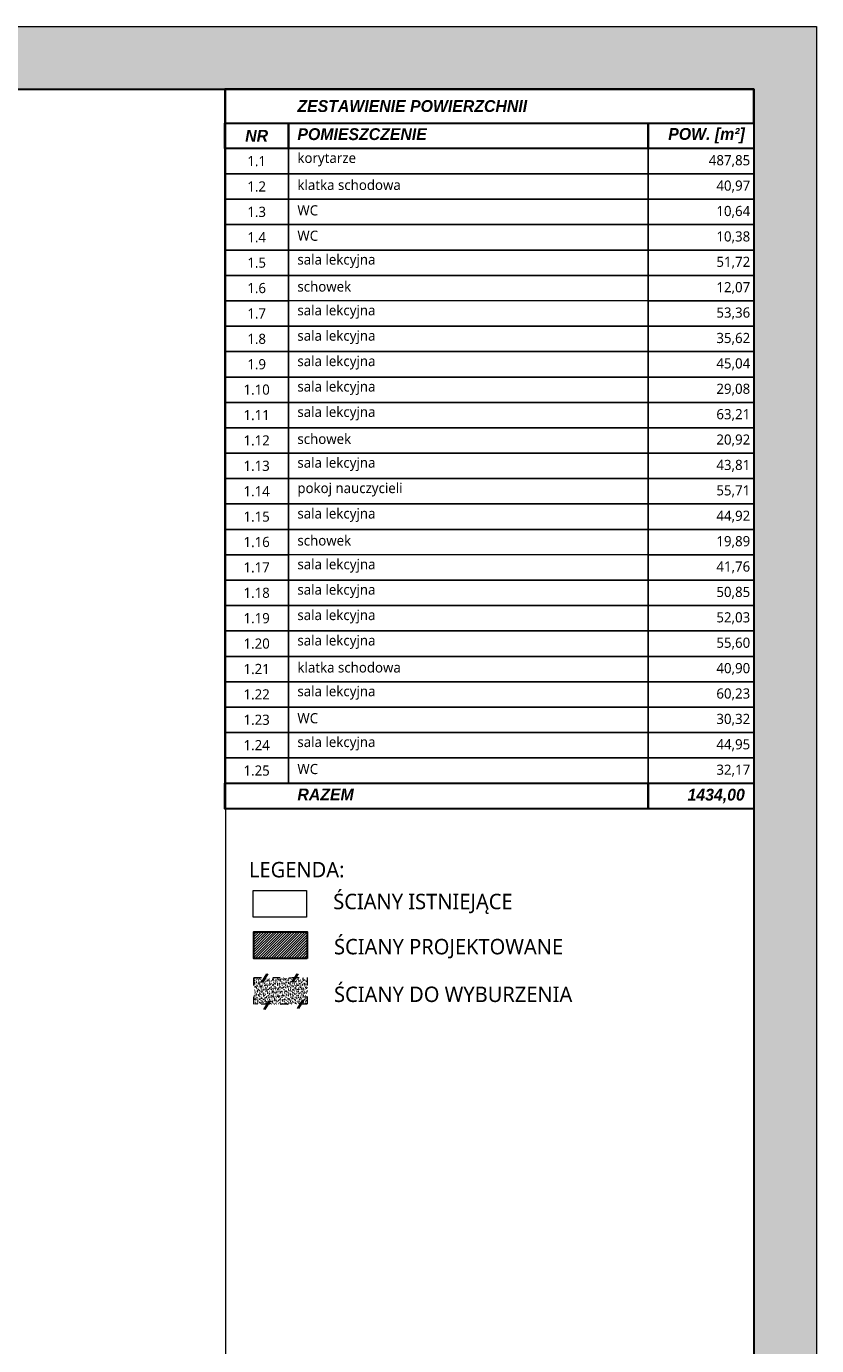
# Model space of a CAD drawing. Header units: millimetres. Extents: x 80301 to 146489, y -78581 to -28273.
# Tile 41 of 135: x 101474 to 102732, y -64436 to -62336. Entities that reach past the tile are written whole.
import ezdxf

# ---------------------------------------------------------------- set-up
doc = ezdxf.new("R2010")
doc.units = ezdxf.units.MM
doc.linetypes.add('ACAD_ISO03W100', pattern=[30, 12, -18])
doc.layers.get('0').update_dxf_attribs({"lineweight": 0})
for name, color, linetype, lineweight in [('A-opisram.ART', 250, 'Continuous', 0), ('opis..KF', 250, 'Continuous', 15), ('zmiany..KF', 240, 'Continuous', 9), ('ściana pro..KF', 222, 'Continuous', 30), ('ściany ist..KF', 61, 'Continuous', 5)]:
    doc.layers.add(name, color=color, linetype=linetype, lineweight=lineweight)
doc.layers.add('A-pomocram.ART', color=254, linetype='Continuous', lineweight=0, plot=False)
doc.layers.add('A-przekrycieram.ART', color=7, linetype='Continuous', lineweight=0, true_color=0xffffff)
doc.layers.add('wypełnienie 2', color=7, linetype='Continuous', lineweight=0, true_color=0x363636)
doc.styles.add('ARCH', font='segoeuil.ttf')

# ---------------------------------------------------------------- blocks, each defined once
blk = doc.blocks.new('*U1234')
at = {"layer": 'A-przekrycieram.ART'}
h = blk.add_hatch(color=256, dxfattribs=at)
h.dxf.hatch_style = 1
h.paths.add_polyline_path([(0, 4200), (8500, 4200), (8500, 0), (0, 0)])
h.paths.add_polyline_path([(200, 4100), (8400, 4100), (8400, 100), (200, 100)], flags=16)
at = {"layer": 'A-opisram.ART'}
blk.add_line((7559.44, 100), (7559.44, 4100), dxfattribs=at)
at = {"layer": 'A-opisram.ART', "lineweight": 30}
blk.add_lwpolyline([(200, 4100), (8400, 4100), (8400, 100), (200, 100)], close=True, dxfattribs=at)
at = {"layer": 'A-pomocram.ART'}
blk.add_lwpolyline([(0, 4200), (8500, 4200), (8500, 0), (0, 0)], close=True, dxfattribs=at)

msp = doc.modelspace()

# ---------------------------------------------------------------- hatches: boundary and pattern name
at = {"layer": 'wypełnienie 2', "linetype": 'ByBlock', "transparency": 33554595}
h = msp.add_hatch(dxfattribs=at)
h.set_pattern_fill('ANSI31', color=256, scale=0.907911)
h.set_pattern_definition([(45, (20158.7743, -8911.4587), (-2.03831773, 2.03831773), [])])
h.paths.add_polyline_path([(101921.04, -63819.68), (101835.93, -63819.68), (101835.93, -63777.13), (101921.04, -63777.13)])
at = {"layer": 'zmiany..KF', "linetype": 'ACAD_ISO03W100', "lineweight": 0, "ltscale": 0.1}
h = msp.add_hatch(dxfattribs=at)
h.set_pattern_fill('AR-SAND', color=256, scale=0.1)
h.set_pattern_definition([(37.5, (56895.392, -32578.2826), (-0.16000313, 4.89413237), [0, -3.8608, 0, -4.318, 0, -4.1275]), (7.5, (56895.392, -32578.2826), (4.4952328, 7.168251), [0, -2.0828, 0, -3.4798, 0, -1.3335]), (327.5, (56892.2676, -32578.2826), (7.9099237, 0.01437185), [0, -1.27, 0, -4.572, 0, -5.969]), (317.5, (56892.2676, -32578.2826), (7.6355645, 2.2292932), [0, -0.635, 0, -2.9972, 0, -3.429])])
h.paths.add_polyline_path([(101921.04, -63892.46), (101835.93, -63892.46), (101835.93, -63849.9), (101921.04, -63849.9)])

# ---------------------------------------------------------------- linework, layer by layer
at = {"layer": 'opis..KF', "lineweight": 30}
for points in [[(101789.92, -62489.74), (102631.99, -62489.74), (102631.99, -62435.84), (101789.92, -62435.84)], [(101789.92, -62489.74), (101890.88, -62489.74), (101890.88, -62530.16), (101789.92, -62530.16)], [(101890.88, -62489.74), (102463.56, -62489.74), (102463.56, -62530.16), (101890.88, -62530.16)], [(102463.56, -62489.74), (102631.99, -62489.74), (102631.99, -62530.16), (102463.56, -62530.16)], [(101789.92, -63540.77), (102463.56, -63540.77), (102463.56, -63581.19), (101789.92, -63581.19)], [(102463.56, -63540.77), (102631.99, -63540.77), (102631.99, -63581.19), (102463.56, -63581.19)]]:
    msp.add_lwpolyline(points, close=True, dxfattribs=at)
at = {"layer": 'opis..KF'}
for points in [[(101789.92, -62530.16), (101890.88, -62530.16), (101890.88, -62570.59), (101789.92, -62570.59)], [(101890.88, -62530.16), (102463.56, -62530.16), (102463.56, -62570.59), (101890.88, -62570.59)], [(102463.56, -62530.16), (102631.99, -62530.16), (102631.99, -62570.59), (102463.56, -62570.59)], [(101789.92, -62570.59), (101890.88, -62570.59), (101890.88, -62611.01), (101789.92, -62611.01)], [(101890.88, -62570.59), (102463.56, -62570.59), (102463.56, -62611.01), (101890.88, -62611.01)], [(102463.56, -62570.59), (102631.99, -62570.59), (102631.99, -62611.01), (102463.56, -62611.01)], [(101789.92, -62611.01), (101890.88, -62611.01), (101890.88, -62651.44), (101789.92, -62651.44)], [(101890.88, -62611.01), (102463.56, -62611.01), (102463.56, -62651.44), (101890.88, -62651.44)], [(102463.56, -62611.01), (102631.99, -62611.01), (102631.99, -62651.44), (102463.56, -62651.44)], [(101789.92, -62651.44), (101890.88, -62651.44), (101890.88, -62691.86), (101789.92, -62691.86)], [(101890.88, -62651.44), (102463.56, -62651.44), (102463.56, -62691.86), (101890.88, -62691.86)], [(102463.56, -62651.44), (102631.99, -62651.44), (102631.99, -62691.86), (102463.56, -62691.86)], [(101789.92, -62691.86), (101890.88, -62691.86), (101890.88, -62732.28), (101789.92, -62732.28)], [(101890.88, -62691.86), (102463.56, -62691.86), (102463.56, -62732.28), (101890.88, -62732.28)], [(102463.56, -62691.86), (102631.99, -62691.86), (102631.99, -62732.28), (102463.56, -62732.28)], [(101789.92, -62732.28), (101890.88, -62732.28), (101890.88, -62772.71), (101789.92, -62772.71)], [(101890.88, -62732.28), (102463.56, -62732.28), (102463.56, -62772.71), (101890.88, -62772.71)], [(102463.56, -62732.28), (102631.99, -62732.28), (102631.99, -62772.71), (102463.56, -62772.71)], [(101789.92, -62772.71), (101890.88, -62772.71), (101890.88, -62813.13), (101789.92, -62813.13)], [(101890.88, -62772.71), (102463.56, -62772.13), (102463.56, -62812.55), (101890.88, -62813.13)], [(102463.56, -62772.71), (102631.99, -62772.71), (102631.99, -62813.13), (102463.56, -62813.13)], [(101789.92, -62813.13), (101890.88, -62813.13), (101890.88, -62853.56), (101789.92, -62853.56)], [(101890.88, -62813.13), (102463.56, -62813.13), (102463.56, -62853.56), (101890.88, -62853.56)], [(102463.56, -62813.13), (102631.99, -62813.13), (102631.99, -62853.56), (102463.56, -62853.56)], [(101789.92, -62853.56), (101890.88, -62853.56), (101890.88, -62893.98), (101789.92, -62893.98)], [(101890.88, -62853.56), (102463.56, -62853.56), (102463.56, -62893.98), (101890.88, -62893.98)], [(102463.56, -62853.56), (102631.99, -62853.56), (102631.99, -62893.98), (102463.56, -62893.98)], [(101789.92, -62893.98), (101890.88, -62893.98), (101890.88, -62934.41), (101789.92, -62934.41)], [(101890.88, -62893.98), (102463.56, -62893.98), (102463.56, -62934.41), (101890.88, -62934.41)], [(102463.56, -62893.98), (102631.99, -62893.98), (102631.99, -62934.41), (102463.56, -62934.41)], [(101789.92, -62934.41), (101890.88, -62934.41), (101890.88, -62974.83), (101789.92, -62974.83)], [(101890.88, -62934.41), (102463.56, -62934.41), (102463.56, -62974.83), (101890.88, -62974.83)], [(102463.56, -62934.41), (102631.99, -62934.41), (102631.99, -62974.83), (102463.56, -62974.83)], [(101789.92, -62974.83), (101890.88, -62974.83), (101890.88, -63015.25), (101789.92, -63015.25)], [(101890.88, -62974.83), (102463.56, -62974.83), (102463.56, -63015.25), (101890.88, -63015.25)], [(102463.56, -62974.83), (102631.99, -62974.83), (102631.99, -63015.25), (102463.56, -63015.25)], [(101789.92, -63015.25), (101890.88, -63015.25), (101890.88, -63055.68), (101789.92, -63055.68)], [(101890.88, -63015.25), (102463.56, -63015.25), (102463.56, -63055.68), (101890.88, -63055.68)], [(102463.56, -63015.25), (102631.99, -63015.25), (102631.99, -63055.68), (102463.56, -63055.68)], [(101789.92, -63055.68), (101890.88, -63055.68), (101890.88, -63096.1), (101789.92, -63096.1)], [(101890.88, -63055.68), (102463.56, -63055.68), (102463.56, -63096.1), (101890.88, -63096.1)], [(102463.56, -63055.68), (102631.99, -63055.68), (102631.99, -63096.1), (102463.56, -63096.1)], [(101789.92, -63096.1), (101890.88, -63096.1), (101890.88, -63136.53), (101789.92, -63136.53)], [(101890.88, -63096.1), (102463.56, -63096.1), (102463.56, -63136.53), (101890.88, -63136.53)], [(102463.56, -63096.1), (102631.99, -63096.1), (102631.99, -63136.53), (102463.56, -63136.53)], [(101789.92, -63136.53), (101890.88, -63136.53), (101890.88, -63176.95), (101789.92, -63176.95)], [(101890.88, -63136.53), (102463.56, -63136.53), (102463.56, -63176.95), (101890.88, -63176.95)], [(102463.56, -63136.53), (102631.99, -63136.53), (102631.99, -63176.95), (102463.56, -63176.95)], [(101789.92, -63176.95), (101890.88, -63176.95), (101890.88, -63217.38), (101789.92, -63217.38)], [(101890.88, -63176.95), (102463.56, -63176.37), (102463.56, -63216.79), (101890.88, -63217.38)], [(102463.56, -63176.95), (102631.99, -63176.95), (102631.99, -63217.38), (102463.56, -63217.38)], [(101789.92, -63217.38), (101890.88, -63217.38), (101890.88, -63257.8), (101789.92, -63257.8)], [(101890.88, -63217.38), (102463.56, -63217.38), (102463.56, -63257.8), (101890.88, -63257.8)], [(102463.56, -63217.38), (102631.99, -63217.38), (102631.99, -63257.8), (102463.56, -63257.8)], [(101789.92, -63257.8), (101890.88, -63257.8), (101890.88, -63298.22), (101789.92, -63298.22)], [(101890.88, -63257.8), (102463.56, -63257.8), (102463.56, -63298.22), (101890.88, -63298.22)], [(102463.56, -63257.8), (102631.99, -63257.8), (102631.99, -63298.22), (102463.56, -63298.22)], [(101789.92, -63298.22), (101890.88, -63298.22), (101890.88, -63338.65), (101789.92, -63338.65)], [(101890.88, -63298.22), (102463.56, -63298.22), (102463.56, -63338.65), (101890.88, -63338.65)], [(102463.56, -63298.22), (102631.99, -63298.22), (102631.99, -63338.65), (102463.56, -63338.65)], [(101789.92, -63338.65), (101890.88, -63338.65), (101890.88, -63379.07), (101789.92, -63379.07)], [(101890.88, -63338.65), (102463.56, -63338.65), (102463.56, -63379.07), (101890.88, -63379.07)], [(102463.56, -63338.65), (102631.99, -63338.65), (102631.99, -63379.07), (102463.56, -63379.07)], [(101789.92, -63379.07), (101890.88, -63379.07), (101890.88, -63419.5), (101789.92, -63419.5)], [(101890.88, -63379.07), (102463.56, -63379.07), (102463.56, -63419.5), (101890.88, -63419.5)], [(102463.56, -63379.07), (102631.99, -63379.07), (102631.99, -63419.5), (102463.56, -63419.5)], [(101789.92, -63419.5), (101890.88, -63419.5), (101890.88, -63459.92), (101789.92, -63459.92)], [(101890.88, -63419.5), (102463.56, -63419.5), (102463.56, -63459.92), (101890.88, -63459.92)], [(102463.56, -63419.5), (102631.99, -63419.5), (102631.99, -63459.92), (102463.56, -63459.92)], [(101789.92, -63459.92), (101890.88, -63459.92), (101890.88, -63500.34), (101789.92, -63500.34)], [(101890.88, -63459.92), (102463.56, -63459.92), (102463.56, -63500.34), (101890.88, -63500.34)], [(102463.56, -63459.92), (102631.99, -63459.92), (102631.99, -63500.34), (102463.56, -63500.34)], [(101789.92, -63500.34), (101890.88, -63500.34), (101890.88, -63540.77), (101789.92, -63540.77)], [(101890.88, -63500.34), (102463.56, -63500.34), (102463.56, -63540.77), (101890.88, -63540.77)], [(102463.56, -63500.34), (102631.99, -63500.34), (102631.99, -63540.77), (102463.56, -63540.77)]]:
    msp.add_lwpolyline(points, close=True, dxfattribs=at)
at = {"layer": 'zmiany..KF', "linetype": 'ByBlock'}
for p, q in [((101856.09, -63844.17), (101847.55, -63857.89)), ((101858.13, -63844.17), (101849.58, -63857.89)), ((101904.21, -63843.79), (101895.67, -63857.5)), ((101906.24, -63843.79), (101897.7, -63857.5)), ((101859.91, -63886.91), (101851.37, -63900.63)), ((101861.94, -63886.91), (101853.4, -63900.63)), ((101913.38, -63885.39), (101904.84, -63899.1)), ((101915.41, -63885.39), (101906.87, -63899.1))]:
    msp.add_line(p, q, dxfattribs=at)
at = {"layer": 'zmiany..KF', "linetype": 'ACAD_ISO03W100'}
msp.add_lwpolyline([(101921.04, -63892.46), (101835.93, -63892.46), (101835.93, -63849.9), (101921.04, -63849.9)], close=True, dxfattribs=at)
at = {"layer": 'ściana pro..KF', "linetype": 'ByBlock'}
msp.add_lwpolyline([(101921.04, -63819.68), (101835.93, -63819.68), (101835.93, -63777.13), (101921.04, -63777.13)], close=True, dxfattribs=at)
at = {"layer": 'ściany ist..KF'}
msp.add_lwpolyline([(101919.73, -63753.95), (101834.61, -63753.95), (101834.61, -63711.4), (101919.73, -63711.4)], close=True, dxfattribs=at)

# ---------------------------------------------------------------- block references
msp.add_blockref('*U1234', (94231.99, -66535.84))

# ---------------------------------------------------------------- texts
at = {"layer": 'opis..KF', "style": 'ARCH'}
for s, insert, char_height, width, attachment_point in [('\\A1;{\\fCentury Gothic|b1|i1|c238|p34;ZESTAWIENIE POWIERZCHNII}', (101905.24, -62462.79), 18.8647, 490.942, 4), ('\\A1;{\\fCentury Gothic|b1|i1|c238|p34;NR}', (101840.35, -62509.95), 18.8647, 101.0606, 5), ('\\A1;{\\fCentury Gothic|b1|i1|c238|p34;POMIESZCZENIE}', (101905.24, -62507.49), 18.8647, 490.942, 4), ('\\A1;{\\fCentury Gothic|b1|i1|c238|p34;POW. [m²]}', (102617.63, -62509.91), 18.8647, 154.0732, 6), ('\\A1;1.1', (101840.35, -62550.38), 16.17, 101.0606, 5), ('\\A1;korytarze', (101905.24, -62547.92), 16.1697, 490.942, 4), ('\\A1;487,85', (102626.23, -62550.33), 16.17, 170.5601, 6), ('\\A1;klatka schodowa', (101905.24, -62588.34), 16.1697, 490.942, 4), ('\\A1;1.2', (101840.35, -62590.8), 16.17, 101.0606, 5), ('\\A1;40,97', (102626.23, -62590.76), 16.17, 170.5601, 6), ('\\A1;WC', (101905.24, -62628.76), 16.17, 490.942, 4), ('\\A1;1.3', (101840.35, -62631.22), 16.17, 101.0606, 5), ('\\A1;10,64', (102626.23, -62631.18), 16.17, 170.5601, 6), ('\\A1;1.4', (101840.35, -62671.65), 16.17, 101.0606, 5), ('\\A1;WC ', (101905.24, -62669.19), 16.17, 490.942, 4), ('\\A1;10,38', (102626.23, -62671.61), 16.17, 170.5601, 6), ('\\A1;1.5', (101840.35, -62712.07), 16.17, 101.0606, 5), ('\\A1;sala lekcyjna', (101905.24, -62709.61), 16.1697, 490.942, 4), ('\\A1;51,72', (102626.23, -62712.03), 16.17, 170.5601, 6), ('\\A1;1.6', (101840.35, -62752.5), 16.17, 101.0606, 5), ('\\A1;schowek', (101905.24, -62750.04), 16.1697, 490.942, 4), ('\\A1;12,07', (102626.23, -62752.45), 16.17, 170.5601, 6), ('\\A1;1.7', (101840.35, -62792.92), 16.17, 101.0606, 5), ('\\A1;sala lekcyjna', (101905.24, -62790.46), 16.1697, 490.942, 4), ('\\A1;53,36', (102626.23, -62792.88), 16.17, 170.5601, 6), ('\\A1;1.8', (101840.35, -62833.34), 16.17, 101.0606, 5), ('\\A1;sala lekcyjna', (101905.24, -62830.88), 16.1697, 490.942, 4), ('\\A1;35,62', (102626.23, -62833.3), 16.17, 170.5601, 6), ('\\A1;1.9', (101840.35, -62873.77), 16.17, 101.0606, 5), ('\\A1;sala lekcyjna', (101905.24, -62871.31), 16.1697, 490.942, 4), ('\\A1;45,04', (102626.23, -62873.73), 16.17, 170.5601, 6), ('\\A1;1.10', (101840.35, -62914.19), 16.17, 101.0606, 5), ('\\A1;sala lekcyjna', (101905.24, -62911.73), 16.1697, 490.942, 4), ('\\A1;29,08', (102626.23, -62914.15), 16.17, 170.5601, 6), ('\\A1;1.11', (101840.35, -62954.62), 16.17, 101.0606, 5), ('\\A1;sala lekcyjna', (101905.24, -62952.16), 16.1697, 490.942, 4), ('\\A1;63,21', (102626.23, -62954.58), 16.17, 170.5601, 6), ('\\A1;1.12', (101840.35, -62995.04), 16.17, 101.0606, 5), ('\\A1;schowek', (101905.24, -62992.58), 16.1697, 490.942, 4), ('\\A1;20,92', (102626.23, -62995), 16.17, 170.5601, 6), ('\\A1;1.13', (101840.35, -63035.47), 16.17, 101.0606, 5), ('\\A1;sala lekcyjna', (101905.24, -63033.01), 16.1697, 490.942, 4), ('\\A1;43,81', (102626.23, -63035.42), 16.17, 170.5601, 6), ('\\A1;1.14', (101840.35, -63075.89), 16.17, 101.0606, 5), ('\\A1;pokoj nauczycieli', (101905.24, -63073.43), 16.1697, 490.942, 4), ('\\A1;55,71', (102626.23, -63075.85), 16.17, 170.5601, 6), ('\\A1;sala lekcyjna', (101905.24, -63113.85), 16.1697, 490.942, 4), ('\\A1;1.15', (101840.35, -63116.31), 16.17, 101.0606, 5), ('\\A1;44,92', (102626.23, -63116.27), 16.17, 170.5601, 6), ('\\A1;schowek', (101905.24, -63154.28), 16.1697, 490.942, 4), ('\\A1;1.16', (101840.35, -63156.74), 16.17, 101.0606, 5), ('\\A1;19,89', (102626.23, -63156.7), 16.17, 170.5601, 6), ('\\A1;sala lekcyjna', (101905.32, -63194.7), 16.1697, 490.942, 4), ('\\A1;41,76', (102626.23, -63197.12), 16.17, 170.5601, 6), ('\\A1;1.17', (101840.35, -63197.16), 16.17, 101.0606, 5), ('\\A1;1.18', (101840.35, -63237.59), 16.17, 101.0606, 5), ('\\A1;sala lekcyjna', (101905.24, -63235.13), 16.1697, 490.942, 4), ('\\A1;50,85', (102626.23, -63237.55), 16.17, 170.5601, 6), ('\\A1;1.19', (101840.35, -63278.01), 16.17, 101.0606, 5), ('\\A1;sala lekcyjna', (101905.24, -63275.55), 16.1697, 490.942, 4), ('\\A1;52,03', (102626.23, -63277.97), 16.17, 170.5601, 6), ('\\A1;1.20', (101840.35, -63318.44), 16.17, 101.0606, 5), ('\\A1;sala lekcyjna', (101905.24, -63315.98), 16.1697, 490.942, 4), ('\\A1;55,60', (102626.23, -63318.39), 16.17, 170.5601, 6), ('\\A1;1.21', (101840.35, -63358.86), 16.17, 101.0606, 5), ('\\A1;klatka schodowa', (101905.24, -63356.4), 16.1697, 490.942, 4), ('\\A1;40,90', (102626.23, -63358.82), 16.17, 170.5601, 6), ('\\A1;1.22', (101840.35, -63399.28), 16.17, 101.0606, 5), ('\\A1;sala lekcyjna', (101905.24, -63396.82), 16.1697, 490.942, 4), ('\\A1;60,23', (102626.23, -63399.24), 16.17, 170.5601, 6), ('\\A1;1.23', (101840.35, -63439.71), 16.17, 101.0606, 5), ('\\A1;WC', (101905.24, -63437.25), 16.17, 490.942, 4), ('\\A1;30,32', (102626.23, -63439.67), 16.17, 170.5601, 6), ('\\A1;1.24', (101840.35, -63480.13), 16.17, 101.0606, 5), ('\\A1;sala lekcyjna', (101905.24, -63477.67), 16.1697, 490.942, 4), ('\\A1;44,95', (102626.23, -63480.09), 16.17, 170.5601, 6), ('\\A1;1.25', (101840.35, -63520.56), 16.17, 101.0606, 5), ('\\A1;WC', (101905.24, -63518.1), 16.17, 490.942, 4), ('\\A1;32,17', (102626.23, -63520.52), 16.17, 170.5601, 6), ('\\A1;{\\fCentury Gothic|b1|i1|c238|p34;RAZEM}', (101905.24, -63558.52), 18.8647, 490.942, 4), ('\\A1;{\\fCentury Gothic|b1|i1|c238|p34;1434,00}', (102617.63, -63560.94), 18.8647, 154.0732, 6)]:
    msp.add_mtext(s, dxfattribs=dict(at, insert=insert, char_height=char_height, width=width, attachment_point=attachment_point))
at = {"layer": 'ściany ist..KF', "lineweight": 5, "char_height": 24.5136, "width": 766.0497, "attachment_point": 4, "style": 'ARCH'}
for s, insert in [('\\A1;LEGENDA:', (101828.15, -63678.42)), ('\\A1;ŚCIANY ISTNIEJĄCE', (101962.29, -63732.67)), ('\\A1;ŚCIANY PROJEKTOWANE', (101963.6, -63804)), ('\\A1;ŚCIANY DO WYBURZENIA', (101963.6, -63876.78))]:
    msp.add_mtext(s, dxfattribs=dict(at, insert=insert))

doc.saveas('drawing.dxf')
